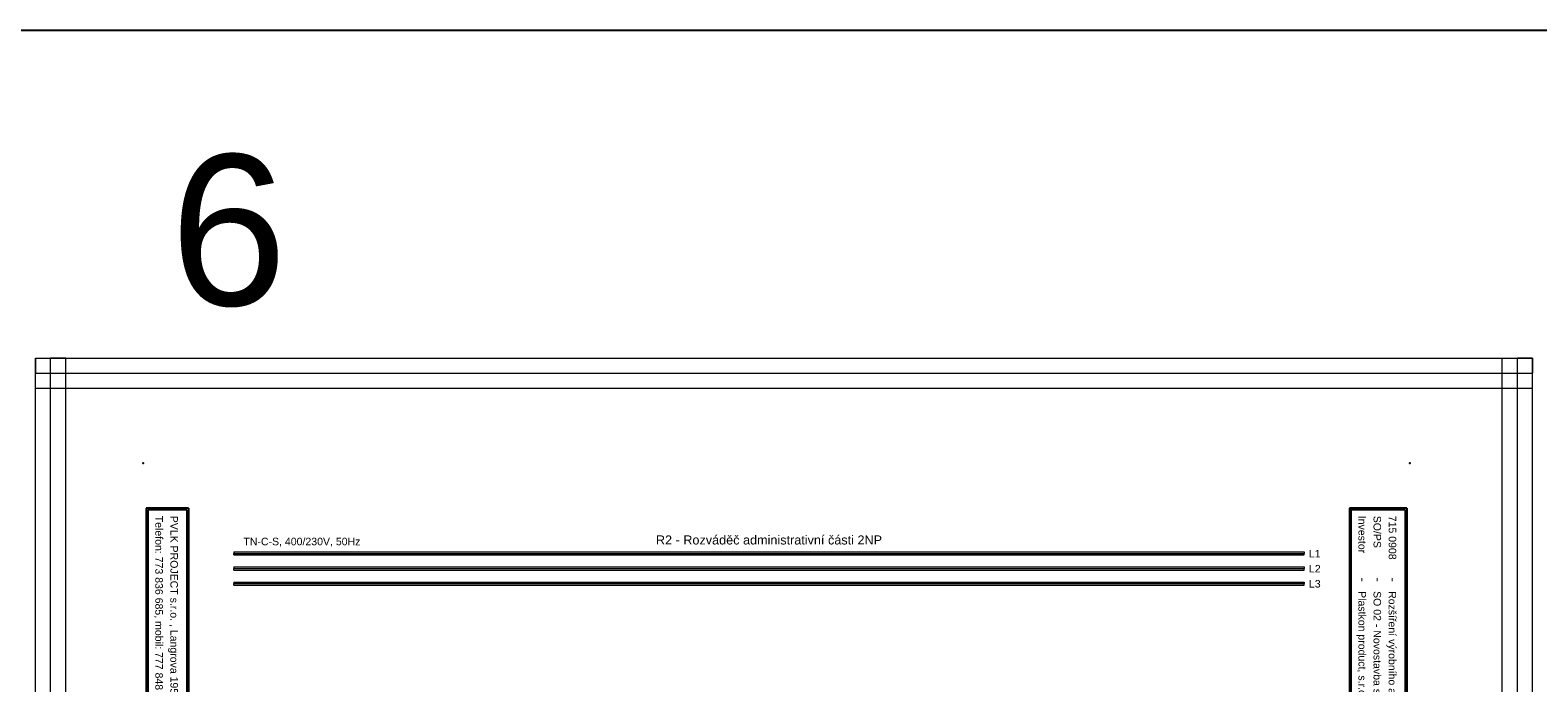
# Model space of a CAD drawing. Extents: x -9495 to -1492, y 3269 to 3834.
# Tile 17 of 44: x -6800 to -6300, y 3617 to 3834. Entities that reach past the tile are written whole.
import ezdxf
from ezdxf.enums import TextEntityAlignment as Align

# ---------------------------------------------------------------- set-up
doc = ezdxf.new("R2010")
doc.units = 0
doc.header["$MEASUREMENT"] = 0
for name, color, linetype in [('1-KRESBA', 7, 'Continuous'), ('__10-Popisy', 220, 'Continuous'), ('__Bílá', 7, 'Continuous'), ('__Oranžová', 30, 'Continuous'), ('__Vínová 220', 220, 'Continuous')]:
    doc.layers.add(name, color=color, linetype=linetype)
doc.styles.add('Arial', font='arial.ttf')

# ---------------------------------------------------------------- blocks, each defined once
blk = doc.blocks.new('BLK_Razítko_malé_pro_rozváděče')
at = {"layer": '__Bílá'}
for p, q in [((15, -1), (15, -20)), ((15, -1), (294, -1)), ((15.5, -1.5), (15.5, -19.5)), ((15.5, -1.5), (184.5, -1.5)), ((184.5, -1.5), (184.5, -19.5)), ((185, -1.5), (185, -19.5)), ((185, -1.5), (293.5, -1.5)), ((293.5, -19.5), (293.5, -1.5)), ((294, -20), (294, -1)), ((15, -20), (294, -20)), ((15.5, -19.5), (184.5, -19.5)), ((185, -19.5), (293.5, -19.5)), ((15, -405), (15, -419)), ((15, -405), (294, -405)), ((294, -405), (294, -419)), ((15.5, -405.5), (15.5, -418.5)), ((15.5, -405.5), (194.5, -405.5)), ((194.5, -405.5), (194.5, -418.5)), ((195, -405.5), (195, -418.5)), ((195, -405.5), (293.5, -405.5)), ((293.5, -405.5), (293.5, -418.5)), ((15, -419), (294, -419)), ((15.5, -418.5), (194.5, -418.5)), ((195, -418.5), (293.5, -418.5))]:
    blk.add_line(p, q, dxfattribs=at)
for p in [(0, 0), (300, 0), (0, -420), (300, -420)]:
    blk.add_point(p, dxfattribs=at)
at = {"layer": '__Bílá', "style": 'Arial'}
for s, height, p in [('Dokument', 2.5, (187, -7)), ('SO/PS', 2.5, (17.5, -12)), ('-', 3, (38, -7)), ('Vypracoval', 2.5, (187, -12)), ('-', 3, (210.5, -7)), ('Investor', 2.5, (17.5, -17)), ('-', 3, (38, -12)), ('Datum', 2.5, (187, -17)), ('-', 3, (210.5, -12)), ('-', 3, (38, -17)), ('-', 3, (210.5, -17)), ('PVLK PROJECT s.r.o. , Langrova 195/33,  787 01 Šumperk', 2.5, (17.5, -411)), ('Copyright © 2012 PVLK', 2.5, (197, -411)), ('Telefon: 773 836 685, mobil: 777 848 204, e-mail: %%Upavelka@pvlk.cz', 2.5, (17.5, -416)), ('Číslo dokumentu .....', 2.5, (197, -416))]:
    blk.add_text(s, height=height, dxfattribs=at).set_placement(p)
at = {"layer": '__Vínová 220', "char_height": 2.5, "attachment_point": 7, "style": 'Arial'}
for s, insert in [('715 0908', (17.5, -7)), ('Rozšíření výrobního areálu firmy PLASTKON PRODUCT, S.R.O.', (42.5, -7.75)), ('R2 – Hlavní rozváděč 2NP', (215, -7.75)), ('SO 02 - Novostavba skladovací haly s administrativní budovou', (42.5, -12.75)), ('Miroslav Pavelka', (215, -12.75)), ('Plastkon product, s.r.o., Hlavní 147, Mikulovice 790 84', (42.5, -17.75)), ('06/2016', (215, -17.75))]:
    blk.add_mtext(s, dxfattribs=dict(at, insert=insert))
at = {"layer": '__Vínová 220', "style": 'Arial'}
blk.add_attdef('ČÍSLO', text='', height=4, dxfattribs=at).set_placement((290, -416), align=Align.RIGHT)

msp = doc.modelspace()

# ---------------------------------------------------------------- linework, layer by layer
at = {"layer": '1-KRESBA', "color": 3}
msp.add_lwpolyline([(-9494.98, 3833.62), (-1491.97, 3833.62), (-1491.97, 3268.56), (-9494.98, 3268.56)], close=True, dxfattribs=at)
at = {"layer": '__Oranžová', "lineweight": 0}
for p, q in [((-6732.5, 3660.5), (-6732.5, 3660)), ((-6732.5, 3660.5), (-6377.5, 3660.5)), ((-6732.5, 3659.5), (-6732.5, 3660)), ((-6732.5, 3660), (-6377.5, 3660)), ((-6377.5, 3660.5), (-6377.5, 3660)), ((-6377.5, 3659.5), (-6377.5, 3660)), ((-6732.5, 3659.5), (-6377.5, 3659.5)), ((-6732.5, 3655.5), (-6732.5, 3655)), ((-6732.5, 3655.5), (-6377.5, 3655.5)), ((-6732.5, 3654.5), (-6732.5, 3655)), ((-6732.5, 3655), (-6377.5, 3655)), ((-6377.5, 3655.5), (-6377.5, 3655)), ((-6377.5, 3654.5), (-6377.5, 3655)), ((-6732.5, 3654.5), (-6377.5, 3654.5)), ((-6732.5, 3650.5), (-6732.5, 3650)), ((-6732.5, 3650.5), (-6377.5, 3650.5)), ((-6732.5, 3649.5), (-6732.5, 3650)), ((-6732.5, 3650), (-6377.5, 3650)), ((-6377.5, 3650.5), (-6377.5, 3650)), ((-6377.5, 3649.5), (-6377.5, 3650)), ((-6732.5, 3649.5), (-6377.5, 3649.5))]:
    msp.add_line(p, q, dxfattribs=at)
at = {"layer": '__Vínová 220', "lineweight": 0}
for p, q in [((-6798.21, 3724.82), (-6798.21, 3719.82)), ((-6798.21, 3724.82), (-6301.8, 3724.82)), ((-6798.21, 3358.74), (-6798.21, 3724.82)), ((-6798.21, 3724.82), (-6793.21, 3724.82)), ((-6793.21, 3358.74), (-6793.21, 3724.82)), ((-6788.21, 3724.82), (-6793.21, 3724.82)), ((-6788.21, 3358.74), (-6788.21, 3724.82)), ((-6311.8, 3358.74), (-6311.8, 3724.82)), ((-6311.8, 3724.82), (-6306.8, 3724.82)), ((-6306.8, 3358.74), (-6306.8, 3724.82)), ((-6301.8, 3724.82), (-6306.8, 3724.82)), ((-6301.8, 3724.82), (-6301.8, 3719.82)), ((-6301.8, 3358.74), (-6301.8, 3724.82)), ((-6798.21, 3714.82), (-6798.21, 3719.82)), ((-6798.21, 3719.82), (-6301.8, 3719.82)), ((-6301.8, 3714.82), (-6301.8, 3719.82)), ((-6798.21, 3714.82), (-6301.8, 3714.82))]:
    msp.add_line(p, q, dxfattribs=at)

# ---------------------------------------------------------------- block references
at = {"layer": '1-KRESBA', "rotation": 270}
msp.add_blockref('BLK_Razítko_malé_pro_rozváděče', (-6342.5, 3690), dxfattribs=at).add_auto_attribs({'ČÍSLO': '23.6'})

# ---------------------------------------------------------------- texts
at = {"layer": '__10-Popisy', "style": 'Arial'}
msp.add_text('6', height=50, dxfattribs=at).set_placement((-6753.64, 3742.31))
at = {"layer": '__Bílá', "insert": (-6592.48, 3662.93), "char_height": 3, "attachment_point": 7, "style": 'Arial'}
msp.add_mtext('R2 - Rozváděč administrativní části 2NP', dxfattribs=at)
at = {"layer": '__Oranžová', "lineweight": 0, "style": 'Arial'}
for s, p in [('TN-C-S, 400/230V, 50Hz', (-6729.29, 3662.71)), ('L1', (-6375.92, 3658.69)), ('L2', (-6375.92, 3653.69)), ('L3', (-6375.92, 3648.69))]:
    msp.add_text(s, height=2.5, dxfattribs=at).set_placement(p)

doc.saveas('drawing.dxf')
